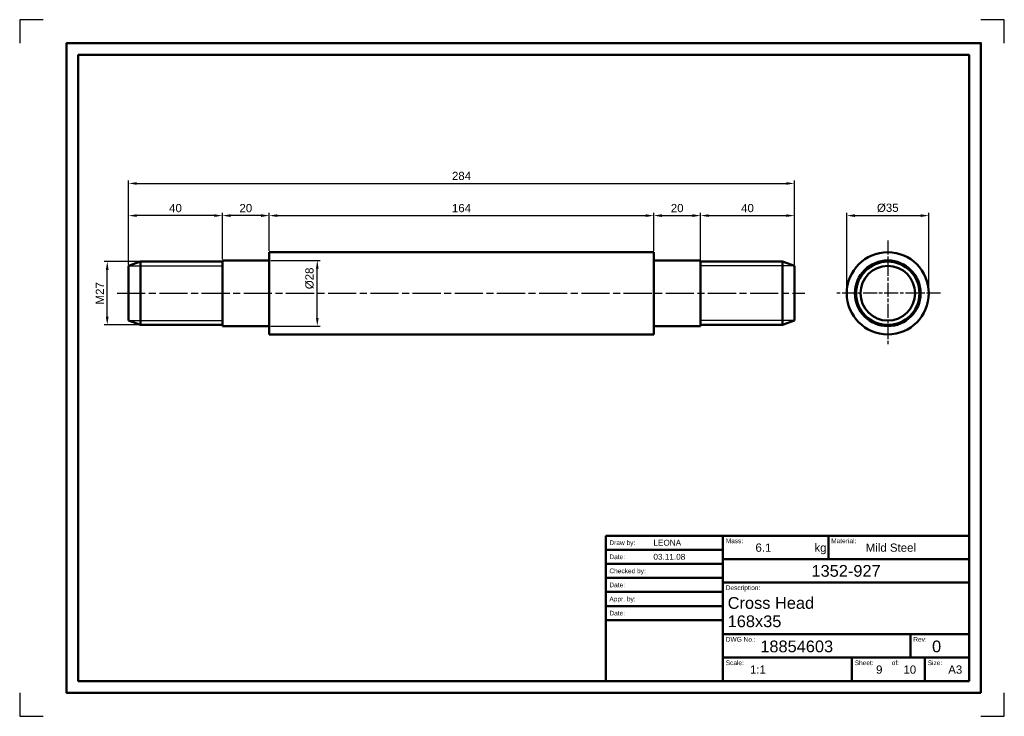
# Model space of a CAD drawing. Header units: millimetres. Extents: x 953 to 1373, y 692 to 989.
import ezdxf
from ezdxf.enums import TextEntityAlignment as Align

# ---------------------------------------------------------------- set-up
doc = ezdxf.new("R2010")
doc.units = ezdxf.units.MM
doc.linetypes.add('AM_ISO08W050', pattern=[18, 12, -1.5, 3, -1.5])
doc.linetypes.add('AM_ISO08W050x2', pattern=[9, 6, -0.75, 1.5, -0.75])
for name, color, linetype, lineweight in [('Annotations', 3, 'Continuous', 25), ('Auxlines', 92, 'Continuous', 25), ('Centerlines', 140, 'AM_ISO08W050', 25), ('Contour', 7, 'Continuous', 50), ('Titleblock', 5, 'Continuous', 50)]:
    doc.layers.add(name, color=color, linetype=linetype, lineweight=lineweight)
doc.layers.add('Paper', color=8, linetype='Continuous')
doc.styles.get("Standard").update_dxf_attribs({"font": 'ARIAL.TTF'})
doc.dimstyles.new('ISO-25', dxfattribs={"dimtxt": 3.5, "dimasz": 3.5, "dimexe": 1.25, "dimexo": 0.625, "dimgap": 1.4, "dimtad": 1, "dimtxsty": 'Standard', "dimcen": 0, "dimclrt": 1, "dimadec": 0, "dimazin": 0, "dimtfac": 1, "dimtmove": 0, "dimatfit": 3, "dimfxl": 1, "dimarcsym": 0})

# ---------------------------------------------------------------- blocks, each defined once
blk = doc.blocks.new('TitleBlock')
at = {"layer": 'Titleblock'}
for p, q in [((-155, 0), (-155, 62)), ((-155, 62), (0, 62)), ((-105, 62), (-105, 0)), ((-60, 62), (-60, 52)), ((0, 0), (0, 62)), ((-155, 56), (-105, 56)), ((0, 52), (-105, 52)), ((-155, 50), (-105, 50)), ((-155, 44), (-105, 44)), ((0, 42), (-105, 42)), ((-155, 38), (-105, 38)), ((-155, 32), (-105, 32)), ((-155, 26), (-105, 26)), ((0, 20), (-105, 20)), ((-25, 10), (-25, 20)), ((0, 10), (-105, 10)), ((-50, 0), (-50, 10)), ((-18.85, 0), (-18.85, 10)), ((-155, 0), (0, 0))]:
    blk.add_line(p, q, dxfattribs=at)
at = {"layer": 'Titleblock', "color": 140}
for s, p in [('Draw by:', (-153.45, 59)), ('Date:', (-153.45, 53)), ('Checked by:', (-153.45, 47)), ('Date:', (-153.45, 41)), ('Appr. by:', (-153.45, 35)), ('Date:', (-153.45, 29))]:
    blk.add_text(s, height=2, dxfattribs=at).set_placement(p, align=Align.MIDDLE_LEFT)
for s, p in [('Mass:', (-103.83, 58.81)), ('Material:', (-58.83, 58.81)), ('Description:', (-103.83, 38.81)), ('DWG No.:', (-103.83, 16.81)), ('Rev:', (-23.83, 16.81)), ('Scale:', (-103.83, 6.81)), ('Sheet:', (-48.83, 6.81)), ('of:', (-33.03, 6.81)), ('Size:', (-17.69, 6.81))]:
    blk.add_text(s, height=2, dxfattribs=at).set_placement(p)
at = {"layer": 'Titleblock', "color": 1}
blk.add_text('kg', height=3.5, dxfattribs=at).set_placement((-65.99, 55.16))
for tag, p in [('DRAWBY', (-134.68, 59)), ('DRAWDATE', (-134.68, 53)), ('CHECKEDBY', (-134.68, 47)), ('CHECKEDDATE', (-134.68, 41)), ('APPRBY', (-134.68, 35)), ('APPRDATE', (-134.68, 29))]:
    blk.add_attdef(tag, text='', height=2.5, dxfattribs=at).set_placement(p, align=Align.MIDDLE_LEFT)
for tag, p, height in [('MASS', (-91.16, 55.16), 3.5), ('MATERIAL', (-44.13, 55.16), 3.5), ('DESCR', (-103, 30.82), 5), ('DESCR2', (-103, 23.01), 5), ('DWGNUMBER', (-89.09, 12.3), 5), ('REVNUMBER', (-15.82, 12.3), 5), ('USER1', (-93.49, 3.16), 3.5), ('USER2', (-79.06, 3.16), 3.5), ('USER3', (-39.69, 3.16), 3.5), ('USER4', (-28.04, 3.16), 3.5), ('FORMAT', (-8.92, 3.16), 3.5)]:
    blk.add_attdef(tag, p, '', height=height, dxfattribs=at)
blk.add_attdef('PROJECTNUMBER', text='', height=5, dxfattribs=at).set_placement((-52.5, 47), align=Align.MIDDLE)
blk = doc.blocks.new('*D3')
at = {"layer": 'Annotations', "color": 0, "lineweight": -2}
for p, q in [((1059.62, 890.57), (1059.62, 906.82)), ((1063.12, 905.57), (1220.12, 905.57)), ((1223.62, 890.57), (1223.62, 906.82))]:
    blk.add_line(p, q, dxfattribs=at)
at = {"layer": 'Annotations', "color": 0}
for points in [[(1063.12, 906.16), (1063.12, 904.99), (1059.62, 905.57)], [(1220.12, 906.16), (1220.12, 904.99), (1223.62, 905.57)]]:
    blk.add_solid(points, dxfattribs=at)
at = {"layer": 'Defpoints', "color": 0}
for p in [(1223.62, 905.57), (1059.62, 889.95), (1223.62, 889.95)]:
    blk.add_point(p, dxfattribs=at)
at = {"layer": 'Annotations', "color": 1, "insert": (1141.62, 908.76), "char_height": 3.5, "attachment_point": 5}
blk.add_mtext('164', dxfattribs=at)
blk = doc.blocks.new('*D4')
at = {"layer": 'Annotations', "color": 0, "lineweight": -2}
for p, q in [((1223.62, 890.57), (1223.62, 906.82)), ((1227.12, 905.57), (1240.12, 905.57)), ((1243.62, 886.57), (1243.62, 906.82))]:
    blk.add_line(p, q, dxfattribs=at)
at = {"layer": 'Annotations', "color": 0}
for points in [[(1227.12, 906.16), (1227.12, 904.99), (1223.62, 905.57)], [(1240.12, 906.16), (1240.12, 904.99), (1243.62, 905.57)]]:
    blk.add_solid(points, dxfattribs=at)
at = {"layer": 'Defpoints', "color": 0}
for p in [(1243.62, 905.57), (1223.62, 889.95), (1243.62, 885.95)]:
    blk.add_point(p, dxfattribs=at)
at = {"layer": 'Annotations', "color": 1, "insert": (1233.62, 908.76), "char_height": 3.5, "attachment_point": 5}
blk.add_mtext('20', dxfattribs=at)
blk = doc.blocks.new('*D5')
at = {"layer": 'Annotations', "color": 0, "lineweight": -2}
for p, q in [((1039.62, 887.07), (1039.62, 906.82)), ((1056.12, 905.57), (1043.12, 905.57)), ((1059.62, 890.57), (1059.62, 906.82))]:
    blk.add_line(p, q, dxfattribs=at)
at = {"layer": 'Annotations', "color": 0}
for points in [[(1043.12, 906.16), (1043.12, 904.99), (1039.62, 905.57)], [(1056.12, 906.16), (1056.12, 904.99), (1059.62, 905.57)]]:
    blk.add_solid(points, dxfattribs=at)
at = {"layer": 'Defpoints', "color": 0}
for p in [(1039.62, 905.57), (1039.62, 886.45), (1059.62, 889.95)]:
    blk.add_point(p, dxfattribs=at)
at = {"layer": 'Annotations', "color": 1, "insert": (1049.62, 908.76), "char_height": 3.5, "attachment_point": 5}
blk.add_mtext('20', dxfattribs=at)
blk = doc.blocks.new('*D6')
at = {"layer": 'Annotations', "color": 0, "lineweight": -2}
for p, q in [((999.62, 884.73), (999.62, 906.82)), ((1036.12, 905.57), (1003.12, 905.57)), ((1039.62, 887.7), (1039.62, 906.82))]:
    blk.add_line(p, q, dxfattribs=at)
at = {"layer": 'Annotations', "color": 0}
for points in [[(1003.12, 906.16), (1003.12, 904.99), (999.62, 905.57)], [(1036.12, 906.16), (1036.12, 904.99), (1039.62, 905.57)]]:
    blk.add_solid(points, dxfattribs=at)
at = {"layer": 'Defpoints', "color": 0}
for p in [(999.62, 905.57), (1039.62, 887.07), (999.62, 884.11)]:
    blk.add_point(p, dxfattribs=at)
at = {"layer": 'Annotations', "color": 1, "insert": (1019.62, 908.76), "char_height": 3.5, "attachment_point": 5}
blk.add_mtext('40', dxfattribs=at)
blk = doc.blocks.new('*D7')
at = {"layer": 'Annotations', "color": 0, "lineweight": -2}
for p, q in [((999.62, 884.73), (999.62, 920.54)), ((1283.62, 884.73), (1283.62, 920.54)), ((1003.12, 919.29), (1280.12, 919.29))]:
    blk.add_line(p, q, dxfattribs=at)
at = {"layer": 'Annotations', "color": 0}
for points in [[(1003.12, 919.87), (1003.12, 918.71), (999.62, 919.29)], [(1280.12, 919.87), (1280.12, 918.71), (1283.62, 919.29)]]:
    blk.add_solid(points, dxfattribs=at)
at = {"layer": 'Defpoints', "color": 0}
for p in [(1283.62, 919.29), (999.62, 884.11), (1283.62, 884.11)]:
    blk.add_point(p, dxfattribs=at)
at = {"layer": 'Annotations', "color": 1, "insert": (1141.62, 922.48), "char_height": 3.5, "attachment_point": 5}
blk.add_mtext('284', dxfattribs=at)
blk = doc.blocks.new('*D8')
at = {"layer": 'Annotations', "color": 0, "lineweight": -2}
for p, q in [((1243.62, 887.2), (1243.62, 906.82)), ((1247.12, 905.57), (1280.12, 905.57)), ((1283.62, 884.73), (1283.62, 906.82))]:
    blk.add_line(p, q, dxfattribs=at)
at = {"layer": 'Annotations', "color": 0}
for points in [[(1247.12, 906.16), (1247.12, 904.99), (1243.62, 905.57)], [(1280.12, 906.16), (1280.12, 904.99), (1283.62, 905.57)]]:
    blk.add_solid(points, dxfattribs=at)
at = {"layer": 'Defpoints', "color": 0}
for p in [(1283.62, 905.57), (1243.62, 886.57), (1283.62, 884.11)]:
    blk.add_point(p, dxfattribs=at)
at = {"layer": 'Annotations', "color": 1, "insert": (1263.62, 908.76), "char_height": 3.5, "attachment_point": 5}
blk.add_mtext('40', dxfattribs=at)
blk = doc.blocks.new('*D9')
at = {"layer": 'Annotations', "color": 0, "lineweight": -2}
for p, q in [((1004.1, 885.95), (989.26, 885.95)), ((990.51, 862.45), (990.51, 882.45)), ((1004.1, 858.95), (989.26, 858.95))]:
    blk.add_line(p, q, dxfattribs=at)
at = {"layer": 'Annotations', "color": 0}
for points in [[(989.92, 882.45), (991.09, 882.45), (990.51, 885.95)], [(989.92, 862.45), (991.09, 862.45), (990.51, 858.95)]]:
    blk.add_solid(points, dxfattribs=at)
at = {"layer": 'Defpoints', "color": 0}
for p in [(990.51, 885.95), (1004.72, 885.95), (1004.72, 858.95)]:
    blk.add_point(p, dxfattribs=at)
at = {"layer": 'Annotations', "color": 1, "insert": (987.35, 872.45), "char_height": 3.5, "attachment_point": 5, "rotation": 90}
blk.add_mtext('M27', dxfattribs=at)
blk = doc.blocks.new('*D10')
at = {"layer": 'Annotations', "color": 0, "lineweight": -2}
for p, q in [((1060.25, 886.45), (1081.35, 886.45)), ((1080.1, 861.95), (1080.1, 882.95)), ((1060.25, 858.45), (1081.35, 858.45))]:
    blk.add_line(p, q, dxfattribs=at)
at = {"layer": 'Annotations', "color": 0}
for points in [[(1079.52, 882.95), (1080.68, 882.95), (1080.1, 886.45)], [(1079.52, 861.95), (1080.68, 861.95), (1080.1, 858.45)]]:
    blk.add_solid(points, dxfattribs=at)
at = {"layer": 'Defpoints', "color": 0}
for p in [(1059.62, 886.45), (1080.1, 886.45), (1059.62, 858.45)]:
    blk.add_point(p, dxfattribs=at)
at = {"layer": 'Annotations', "color": 1, "insert": (1076.81, 878.82), "char_height": 3.5, "attachment_point": 5, "rotation": 90}
blk.add_mtext('%%C28', dxfattribs=at)
blk = doc.blocks.new('*D11')
at = {"layer": 'Annotations', "color": 0, "lineweight": -2}
for p, q in [((1305.95, 873.07), (1305.95, 906.82)), ((1309.45, 905.57), (1337.45, 905.57)), ((1340.95, 873.07), (1340.95, 906.82))]:
    blk.add_line(p, q, dxfattribs=at)
at = {"layer": 'Annotations', "color": 0}
for points in [[(1309.45, 906.16), (1309.45, 904.99), (1305.95, 905.57)], [(1337.45, 906.16), (1337.45, 904.99), (1340.95, 905.57)]]:
    blk.add_solid(points, dxfattribs=at)
at = {"layer": 'Defpoints', "color": 0}
for p in [(1340.95, 905.57), (1305.95, 872.45), (1340.95, 872.45)]:
    blk.add_point(p, dxfattribs=at)
at = {"layer": 'Annotations', "color": 1, "insert": (1323.45, 908.86), "char_height": 3.5, "attachment_point": 5}
blk.add_mtext('%%C35', dxfattribs=at)
blk = doc.blocks.new('A3Border')
at = {"layer": 'Paper'}
for p, q in [((0, 297), (0, 287)), ((10, 297), (0, 297)), ((420, 297), (410, 297)), ((420, 287), (420, 297)), ((0, 10), (0, 0)), ((420, 0), (420, 10)), ((0, 0), (10, 0)), ((410, 0), (420, 0))]:
    blk.add_line(p, q, dxfattribs=at)
at = {"layer": 'Titleblock'}
for points in [[(410, 10), (410, 287), (20, 287), (20, 10)], [(405, 15), (405, 282), (25, 282), (25, 15)]]:
    blk.add_lwpolyline(points, close=True, dxfattribs=at)

msp = doc.modelspace()

# ---------------------------------------------------------------- linework, layer by layer
at = {"layer": 'Auxlines'}
for p, q in [((999.624, 884.109), (1039.624, 884.109)), ((1283.624, 884.109), (1243.624, 884.109)), ((999.624, 860.79), (1039.624, 860.79)), ((1283.624, 860.79), (1243.624, 860.79))]:
    msp.add_line(p, q, dxfattribs=at)
at = {"layer": 'Centerlines', "linetype": 'AM_ISO08W050x2'}
for p, q in [((1323.454, 894.95), (1323.454, 849.95)), ((1345.954, 872.45), (1300.954, 872.45))]:
    msp.add_line(p, q, dxfattribs=at)
at = {"layer": 'Centerlines'}
msp.add_line((994.747, 872.45), (1288.079, 872.45), dxfattribs=at)
at = {"layer": 'Contour'}
for p, q in [((1059.624, 886.45), (1039.624, 886.45)), ((1039.624, 886.45), (1039.624, 858.45)), ((1059.624, 889.95), (1059.624, 854.95)), ((1223.624, 889.95), (1059.624, 889.95)), ((1223.624, 854.95), (1223.624, 889.95)), ((1223.624, 886.45), (1243.624, 886.45)), ((1243.624, 886.45), (1243.624, 858.45)), ((1004.724, 885.95), (999.624, 884.109)), ((999.624, 884.109), (999.624, 860.79)), ((1039.624, 885.95), (1004.724, 885.95)), ((1004.724, 885.95), (1004.724, 858.95)), ((1243.624, 885.95), (1278.524, 885.95)), ((1278.524, 885.95), (1278.524, 858.95)), ((1278.524, 885.95), (1283.624, 884.109)), ((1283.624, 884.109), (1283.624, 860.79)), ((1004.724, 858.95), (999.624, 860.79)), ((1039.624, 858.95), (1004.724, 858.95)), ((1039.624, 858.45), (1059.624, 858.45)), ((1243.624, 858.45), (1223.624, 858.45)), ((1243.624, 858.95), (1278.524, 858.95)), ((1278.524, 858.95), (1283.624, 860.79)), ((1059.624, 854.95), (1223.624, 854.95))]:
    msp.add_line(p, q, dxfattribs=at)
for radius in [17.5, 14, 13.5, 11.659]:
    msp.add_circle((1323.454, 872.45), radius, dxfattribs=at)

# ---------------------------------------------------------------- block references
msp.add_blockref('TitleBlock', (1358.161, 707.107)).add_auto_attribs({'DESCR': 'Cross Head', 'DESCR2': '168x35', 'DWGNUMBER': '18854603', 'USER1': '1:1', 'USER3': '9', 'USER4': '10', 'REVNUMBER': '0', 'PROJECTNUMBER': '1352-927', 'MASS': '6.1', 'MATERIAL': 'Mild Steel', 'FORMAT': 'A3', 'DRAWBY': 'LEONA', 'DRAWDATE': '03.11.08'})
at = {"layer": 'Annotations'}
msp.add_blockref('A3Border', (953.161, 692.107), dxfattribs=at)

# ---------------------------------------------------------------- dimensions: what is measured, and where the dimension line sits
for base, p1, p2, picture, middle in [((1283.624, 919.291), (999.624, 884.109), (1283.624, 884.109), '*D7', (1141.624, 922.478)), ((999.624, 905.572), (1039.624, 887.075), (999.624, 884.109), '*D6', (1019.624, 908.759)), ((1039.624, 905.572), (1059.624, 889.95), (1039.624, 886.45), '*D5', (1049.624, 908.759)), ((1223.624, 905.572), (1059.624, 889.95), (1223.624, 889.95), '*D3', (1141.624, 908.759)), ((1243.624, 905.572), (1223.624, 889.95), (1243.624, 885.95), '*D4', (1233.624, 908.759)), ((1283.624, 905.572), (1243.624, 886.575), (1283.624, 884.109), '*D8', (1263.624, 908.759))]:
    dim = msp.add_linear_dim(base=base, p1=p1, p2=p2, dimstyle='ISO-25', dxfattribs=at)
    dim.commit()
    dim.dimension.update_dxf_attribs({"geometry": picture, "text_midpoint": middle})
dim = msp.add_linear_dim(base=(1340.954, 905.572), p1=(1305.954, 872.45), p2=(1340.954, 872.45), text='%%C<>', dimstyle='ISO-25', dxfattribs=at)
dim.commit()
dim.dimension.update_dxf_attribs({"geometry": '*D11', "text_midpoint": (1323.454, 908.857)})
dim = msp.add_linear_dim(base=(1080.099, 886.45), p1=(1059.624, 858.45), p2=(1059.624, 886.45), angle=90, text='%%C<>', dimstyle='ISO-25', dxfattribs=at)
dim.commit()
dim.dimension.update_dxf_attribs({"geometry": '*D10', "text_midpoint": (1080.099, 878.819), "dimtype": 160})
dim = msp.add_linear_dim(base=(990.506, 885.95), p1=(1004.724, 858.95), p2=(1004.724, 885.95), angle=90, text='M<>', dimstyle='ISO-25', dxfattribs=at)
dim.commit()
dim.dimension.update_dxf_attribs({"geometry": '*D9', "text_midpoint": (987.349, 872.45)})

doc.saveas('drawing.dxf')
